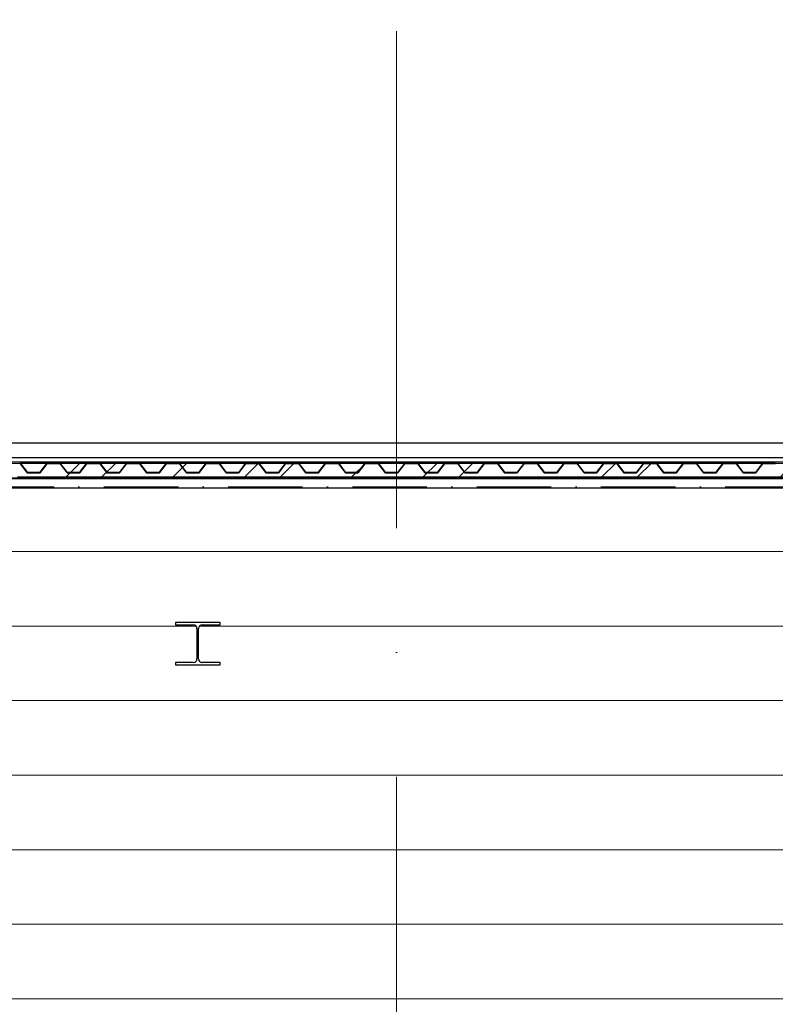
# Model space of a CAD drawing. Header units: millimetres. Extents: x 17762 to 172224, y -23587 to 40136.
# Tile 27 of 49: x 61891 to 64931, y 3962 to 7923. Entities that reach past the tile are written whole.
import ezdxf

# ---------------------------------------------------------------- set-up
doc = ezdxf.new("R2010")
doc.units = ezdxf.units.MM
for name, pattern in [('Čerchovaná 10mm', [1800, 1000, -400, 0, -400]), ('Čerchovaná 20mm', [3000, 2000, -500, 0, -500]), ('Čerchovaná 3mm', [500, 300, -100, 0, -100])]:
    doc.linetypes.add(name, pattern=pattern)
for name, color, linetype, lineweight in [('CA_NEVHRA1', 3, 'Čerchovaná 3mm', 13), ('CA_OSY', 5, 'Continuous', 9), ('CA_PODLAHA', 1, 'Continuous', 25), ('CA_PODLAHA25', 7, 'Continuous', 13), ('CA_POHHRA18', 9, 'Continuous', 9), ('CA_POHHRA25', 7, 'Continuous', 13), ('CA_REZY', 1, 'Continuous', 25), ('CA_SRAFY', 9, 'Continuous', 25), ('CA_ZARIZPRED', 8, 'Continuous', 13)]:
    doc.layers.add(name, color=color, linetype=linetype, lineweight=lineweight)

# ---------------------------------------------------------------- blocks, each defined once
blk = doc.blocks.new('ocelová kce final - 11542_003_OK-HALA_TaO-2_ET_AciS_2025-05-29_upr_dwg-2597525-ŘEZ 2 _ vestavek V2')
at = {"layer": 'CA_REZY'}
for p, q in [((57650, 6220), (41810, 6220)), ((41810, 6139), (57650, 6139)), ((52366.1, 6139), (52253.9, 6139)), ((52256.2, 6136.7), (52282.9, 6101.6)), ((52257.1, 6137.4), (52283.8, 6102.3)), ((52283.8, 6102.3), (52257.1, 6137.4)), ((52286.2, 6101.1), (52333.8, 6101.1)), ((52333.8, 6101.1), (52286.2, 6101.1)), ((52336.2, 6102.3), (52362.9, 6137.4)), ((52362.9, 6137.4), (52336.2, 6102.3)), ((52337.1, 6101.6), (52363.8, 6136.7)), ((52410, 6139), (52366.2, 6139)), ((52366.2, 6137.9), (52410, 6137.9)), ((52413.8, 6139), (52370, 6139)), ((52370, 6139), (52370, 6137.9)), ((52370, 6137.9), (52413.8, 6137.9)), ((52410, 6137.9), (52410, 6139)), ((52526.1, 6139), (52413.9, 6139)), ((52416.2, 6136.7), (52442.9, 6101.6)), ((52417.1, 6137.4), (52443.8, 6102.3)), ((52443.8, 6102.3), (52417.1, 6137.4)), ((52446.2, 6101.1), (52493.8, 6101.1)), ((52493.8, 6101.1), (52446.2, 6101.1)), ((52496.2, 6102.3), (52522.9, 6137.4)), ((52522.9, 6137.4), (52496.2, 6102.3)), ((52497.1, 6101.6), (52523.8, 6136.7)), ((52573.8, 6139), (52526.2, 6139)), ((52526.2, 6137.9), (52573.8, 6137.9)), ((52686.1, 6139), (52573.9, 6139)), ((52576.2, 6136.7), (52602.9, 6101.6)), ((52577.1, 6137.4), (52603.8, 6102.3)), ((52603.8, 6102.3), (52577.1, 6137.4)), ((52606.2, 6101.1), (52653.8, 6101.1)), ((52653.8, 6101.1), (52606.2, 6101.1)), ((52656.2, 6102.3), (52682.9, 6137.4)), ((52682.9, 6137.4), (52656.2, 6102.3)), ((52657.1, 6101.6), (52683.8, 6136.7)), ((52733.8, 6139), (52686.2, 6139)), ((52686.2, 6137.9), (52733.8, 6137.9)), ((52846.1, 6139), (52733.9, 6139)), ((52736.2, 6136.7), (52762.9, 6101.6)), ((52737.1, 6137.4), (52763.8, 6102.3)), ((52763.8, 6102.3), (52737.1, 6137.4)), ((52766.2, 6101.1), (52813.8, 6101.1)), ((52813.8, 6101.1), (52766.2, 6101.1)), ((52816.2, 6102.3), (52842.9, 6137.4)), ((52842.9, 6137.4), (52816.2, 6102.3)), ((52817.1, 6101.6), (52843.8, 6136.7)), ((52893.8, 6139), (52846.2, 6139)), ((52846.2, 6137.9), (52893.8, 6137.9)), ((53006.1, 6139), (52893.9, 6139)), ((52896.2, 6136.7), (52922.9, 6101.6)), ((52897.1, 6137.4), (52923.8, 6102.3)), ((52923.8, 6102.3), (52897.1, 6137.4)), ((52926.2, 6101.1), (52973.8, 6101.1)), ((52973.8, 6101.1), (52926.2, 6101.1)), ((52976.2, 6102.3), (53002.9, 6137.4)), ((53002.9, 6137.4), (52976.2, 6102.3)), ((52977.1, 6101.6), (53003.8, 6136.7)), ((53053.8, 6139), (53006.2, 6139)), ((53006.2, 6137.9), (53053.8, 6137.9)), ((53166.1, 6139), (53053.9, 6139)), ((53056.2, 6136.7), (53082.9, 6101.6)), ((53057.1, 6137.4), (53083.8, 6102.3)), ((53083.8, 6102.3), (53057.1, 6137.4)), ((53086.2, 6101.1), (53133.8, 6101.1)), ((53133.8, 6101.1), (53086.2, 6101.1)), ((53136.2, 6102.3), (53162.9, 6137.4)), ((53162.9, 6137.4), (53136.2, 6102.3)), ((53137.1, 6101.6), (53163.8, 6136.7)), ((53213.8, 6139), (53166.2, 6139)), ((53166.2, 6137.9), (53213.8, 6137.9)), ((53326.1, 6139), (53213.9, 6139)), ((53216.2, 6136.7), (53242.9, 6101.6)), ((53217.1, 6137.4), (53243.8, 6102.3)), ((53243.8, 6102.3), (53217.1, 6137.4)), ((53246.2, 6101.1), (53293.8, 6101.1)), ((53293.8, 6101.1), (53246.2, 6101.1)), ((53296.2, 6102.3), (53322.9, 6137.4)), ((53322.9, 6137.4), (53296.2, 6102.3)), ((53297.1, 6101.6), (53323.8, 6136.7)), ((53370, 6139), (53326.2, 6139)), ((53326.2, 6137.9), (53370, 6137.9)), ((53373.8, 6139), (53330, 6139)), ((53330, 6139), (53330, 6137.9)), ((53330, 6137.9), (53373.8, 6137.9)), ((53370, 6137.9), (53370, 6139)), ((53486.1, 6139), (53373.9, 6139)), ((53376.2, 6136.7), (53402.9, 6101.6)), ((53377.1, 6137.4), (53403.8, 6102.3)), ((53403.8, 6102.3), (53377.1, 6137.4)), ((53406.2, 6101.1), (53453.8, 6101.1)), ((53453.8, 6101.1), (53406.2, 6101.1)), ((53456.2, 6102.3), (53482.9, 6137.4)), ((53482.9, 6137.4), (53456.2, 6102.3)), ((53457.1, 6101.6), (53483.8, 6136.7)), ((53533.8, 6139), (53486.2, 6139)), ((53486.2, 6137.9), (53533.8, 6137.9)), ((53646.1, 6139), (53533.9, 6139)), ((53536.2, 6136.7), (53562.9, 6101.6)), ((53537.1, 6137.4), (53563.8, 6102.3)), ((53563.8, 6102.3), (53537.1, 6137.4)), ((53566.2, 6101.1), (53613.8, 6101.1)), ((53613.8, 6101.1), (53566.2, 6101.1)), ((53616.2, 6102.3), (53642.9, 6137.4)), ((53642.9, 6137.4), (53616.2, 6102.3)), ((53617.1, 6101.6), (53643.8, 6136.7)), ((53693.8, 6139), (53646.2, 6139)), ((53646.2, 6137.9), (53693.8, 6137.9)), ((53806.1, 6139), (53693.9, 6139)), ((53696.2, 6136.7), (53722.9, 6101.6)), ((53697.1, 6137.4), (53723.8, 6102.3)), ((53723.8, 6102.3), (53697.1, 6137.4)), ((53726.2, 6101.1), (53773.8, 6101.1)), ((53773.8, 6101.1), (53726.2, 6101.1)), ((53776.2, 6102.3), (53802.9, 6137.4)), ((53802.9, 6137.4), (53776.2, 6102.3)), ((53777.1, 6101.6), (53803.8, 6136.7)), ((53853.8, 6139), (53806.2, 6139)), ((53806.2, 6137.9), (53853.8, 6137.9)), ((53966.1, 6139), (53853.9, 6139)), ((53856.2, 6136.7), (53882.9, 6101.6)), ((53857.1, 6137.4), (53883.8, 6102.3)), ((53883.8, 6102.3), (53857.1, 6137.4)), ((53886.2, 6101.1), (53933.8, 6101.1)), ((53933.8, 6101.1), (53886.2, 6101.1)), ((53936.2, 6102.3), (53962.9, 6137.4)), ((53962.9, 6137.4), (53936.2, 6102.3)), ((53937.1, 6101.6), (53963.8, 6136.7)), ((54013.8, 6139), (53966.2, 6139)), ((53966.2, 6137.9), (54013.8, 6137.9)), ((54126.1, 6139), (54013.9, 6139)), ((54016.2, 6136.7), (54042.9, 6101.6)), ((54017.1, 6137.4), (54043.8, 6102.3)), ((54043.8, 6102.3), (54017.1, 6137.4)), ((54046.2, 6101.1), (54093.8, 6101.1)), ((54093.8, 6101.1), (54046.2, 6101.1)), ((54096.2, 6102.3), (54122.9, 6137.4)), ((54122.9, 6137.4), (54096.2, 6102.3)), ((54097.1, 6101.6), (54123.8, 6136.7)), ((54173.8, 6139), (54126.2, 6139)), ((54126.2, 6137.9), (54173.8, 6137.9)), ((54286.1, 6139), (54173.9, 6139)), ((54176.2, 6136.7), (54202.9, 6101.6)), ((54177.1, 6137.4), (54203.8, 6102.3)), ((54203.8, 6102.3), (54177.1, 6137.4)), ((54206.2, 6101.1), (54253.8, 6101.1)), ((54253.8, 6101.1), (54206.2, 6101.1)), ((54256.2, 6102.3), (54282.9, 6137.4)), ((54282.9, 6137.4), (54256.2, 6102.3)), ((54257.1, 6101.6), (54283.8, 6136.7)), ((54330, 6139), (54286.2, 6139)), ((54286.2, 6137.9), (54330, 6137.9)), ((54333.8, 6139), (54290, 6139)), ((54290, 6139), (54290, 6137.9)), ((54290, 6137.9), (54333.8, 6137.9)), ((54330, 6137.9), (54330, 6139)), ((54446.1, 6139), (54333.9, 6139)), ((54336.2, 6136.7), (54362.9, 6101.6)), ((54337.1, 6137.4), (54363.8, 6102.3)), ((54363.8, 6102.3), (54337.1, 6137.4)), ((54366.2, 6101.1), (54413.8, 6101.1)), ((54413.8, 6101.1), (54366.2, 6101.1)), ((54416.2, 6102.3), (54442.9, 6137.4)), ((54442.9, 6137.4), (54416.2, 6102.3)), ((54417.1, 6101.6), (54443.8, 6136.7)), ((54493.8, 6139), (54446.2, 6139)), ((54446.2, 6137.9), (54493.8, 6137.9)), ((54606.1, 6139), (54493.9, 6139)), ((54496.2, 6136.7), (54522.9, 6101.6)), ((54497.1, 6137.4), (54523.8, 6102.3)), ((54523.8, 6102.3), (54497.1, 6137.4)), ((54526.2, 6101.1), (54573.8, 6101.1)), ((54573.8, 6101.1), (54526.2, 6101.1)), ((54576.2, 6102.3), (54602.9, 6137.4)), ((54602.9, 6137.4), (54576.2, 6102.3)), ((54577.1, 6101.6), (54603.8, 6136.7)), ((54653.8, 6139), (54606.2, 6139)), ((54606.2, 6137.9), (54653.8, 6137.9)), ((54766.1, 6139), (54653.9, 6139)), ((54656.2, 6136.7), (54682.9, 6101.6)), ((54657.1, 6137.4), (54683.8, 6102.3)), ((54683.8, 6102.3), (54657.1, 6137.4)), ((54686.2, 6101.1), (54733.8, 6101.1)), ((54733.8, 6101.1), (54686.2, 6101.1)), ((54736.2, 6102.3), (54762.9, 6137.4)), ((54762.9, 6137.4), (54736.2, 6102.3)), ((54737.1, 6101.6), (54763.8, 6136.7)), ((54813.8, 6139), (54766.2, 6139)), ((54766.2, 6137.9), (54813.8, 6137.9)), ((54926.1, 6139), (54813.9, 6139)), ((54816.2, 6136.7), (54842.9, 6101.6)), ((54817.1, 6137.4), (54843.8, 6102.3)), ((54843.8, 6102.3), (54817.1, 6137.4)), ((54846.2, 6101.1), (54893.8, 6101.1)), ((54893.8, 6101.1), (54846.2, 6101.1)), ((54896.2, 6102.3), (54922.9, 6137.4)), ((54922.9, 6137.4), (54896.2, 6102.3)), ((54897.1, 6101.6), (54923.8, 6136.7)), ((54973.8, 6139), (54926.2, 6139)), ((54926.2, 6137.9), (54973.8, 6137.9)), ((55086.1, 6139), (54973.9, 6139)), ((54976.2, 6136.7), (55002.9, 6101.6)), ((54977.1, 6137.4), (55003.8, 6102.3)), ((55003.8, 6102.3), (54977.1, 6137.4)), ((55006.2, 6101.1), (55053.8, 6101.1)), ((55053.8, 6101.1), (55006.2, 6101.1)), ((55056.2, 6102.3), (55082.9, 6137.4)), ((55082.9, 6137.4), (55056.2, 6102.3)), ((55057.1, 6101.6), (55083.8, 6136.7)), ((55133.8, 6139), (55086.2, 6139)), ((55086.2, 6137.9), (55133.8, 6137.9)), ((55246.1, 6139), (55133.9, 6139)), ((55136.2, 6136.7), (55162.9, 6101.6)), ((55137.1, 6137.4), (55163.8, 6102.3)), ((55163.8, 6102.3), (55137.1, 6137.4)), ((55166.2, 6101.1), (55213.8, 6101.1)), ((55213.8, 6101.1), (55166.2, 6101.1)), ((55216.2, 6102.3), (55242.9, 6137.4)), ((55242.9, 6137.4), (55216.2, 6102.3)), ((55217.1, 6101.6), (55243.8, 6136.7)), ((55290, 6139), (55246.2, 6139)), ((55246.2, 6137.9), (55290, 6137.9)), ((55293.8, 6139), (55250, 6139)), ((55250, 6139), (55250, 6137.9)), ((55250, 6137.9), (55293.8, 6137.9)), ((55290, 6137.9), (55290, 6139)), ((52286.2, 6100), (52333.8, 6100)), ((52446.2, 6100), (52493.8, 6100)), ((52606.2, 6100), (52653.8, 6100)), ((52766.2, 6100), (52813.8, 6100)), ((52926.2, 6100), (52973.8, 6100)), ((53086.2, 6100), (53133.8, 6100)), ((53246.2, 6100), (53293.8, 6100)), ((53406.2, 6100), (53453.8, 6100)), ((53566.2, 6100), (53613.8, 6100)), ((53726.2, 6100), (53773.8, 6100)), ((53886.2, 6100), (53933.8, 6100)), ((54046.2, 6100), (54093.8, 6100)), ((54206.2, 6100), (54253.8, 6100)), ((54366.2, 6100), (54413.8, 6100)), ((54526.2, 6100), (54573.8, 6100)), ((54686.2, 6100), (54733.8, 6100)), ((54846.2, 6100), (54893.8, 6100)), ((55006.2, 6100), (55053.8, 6100)), ((55166.2, 6100), (55213.8, 6100)), ((53060, 5498), (52880, 5498)), ((52880, 5498), (52880, 5488.5)), ((52880, 5488.5), (52952, 5488.5)), ((52967, 5473.5), (52967, 5351.5)), ((52973, 5351.5), (52973, 5473.5)), ((52988, 5488.5), (53060, 5488.5)), ((53060, 5488.5), (53060, 5498)), ((52952, 5336.5), (52880, 5336.5)), ((52880, 5336.5), (52880, 5327)), ((52880, 5327), (53060, 5327)), ((53060, 5336.5), (52988, 5336.5)), ((53060, 5327), (53060, 5336.5))]:
    blk.add_line(p, q, dxfattribs=at)
for centre, radius, start, end in [((52253.8, 6135), 4.04, 36.3452, 90), ((52253.8, 6135), 2.96, 36.1815, 90), ((52253.8, 6135), 4.04, 36.3453, 88.7247), ((52286.2, 6104), 4.04, 216.3452, 270), ((52286.3, 6104.2), 3.09, 217.3274, 268.8539), ((52286.2, 6104), 2.96, 216.1815, 270), ((52333.8, 6104), 2.96, 270, 323.8187), ((52333.8, 6104), 2.96, 270, 323.8185), ((52333.8, 6104), 4.04, 270, 323.6548), ((52366.3, 6134.8), 4.18, 91.5924, 142.6726), ((52366.2, 6135), 4.04, 90, 143.6548), ((52366.2, 6135), 2.96, 90, 143.8185), ((52413.8, 6135), 4.04, 36.3452, 90), ((52413.8, 6135), 2.96, 36.1815, 90), ((52413.8, 6135), 4.04, 36.3453, 88.7247), ((52446.2, 6104), 4.04, 216.3452, 270), ((52446.3, 6104.2), 3.09, 217.3274, 268.8539), ((52446.2, 6104), 2.96, 216.1815, 270), ((52493.8, 6104), 2.96, 270, 323.8187), ((52493.8, 6104), 2.96, 270, 323.8185), ((52493.8, 6104), 4.04, 270, 323.6548), ((52526.3, 6134.8), 4.18, 91.5924, 142.6726), ((52526.2, 6135), 4.04, 90, 143.6548), ((52526.2, 6135), 2.96, 90, 143.8185), ((52573.8, 6135), 4.04, 36.3452, 90), ((52573.8, 6135), 2.96, 36.1815, 90), ((52573.8, 6135), 4.04, 36.3453, 88.7247), ((52606.2, 6104), 4.04, 216.3452, 270), ((52606.3, 6104.2), 3.09, 217.3274, 268.8539), ((52606.2, 6104), 2.96, 216.1815, 270), ((52653.8, 6104), 2.96, 270, 323.8187), ((52653.8, 6104), 2.96, 270, 323.8185), ((52653.8, 6104), 4.04, 270, 323.6548), ((52686.3, 6134.8), 4.18, 91.5924, 142.6726), ((52686.2, 6135), 4.04, 90, 143.6548), ((52686.2, 6135), 2.96, 90, 143.8185), ((52733.8, 6135), 4.04, 36.3452, 90), ((52733.8, 6135), 2.96, 36.1815, 90), ((52733.8, 6135), 4.04, 36.3453, 88.7247), ((52766.2, 6104), 4.04, 216.3452, 270), ((52766.3, 6104.2), 3.09, 217.3274, 268.8539), ((52766.2, 6104), 2.96, 216.1815, 270), ((52813.8, 6104), 2.96, 270, 323.8187), ((52813.8, 6104), 2.96, 270, 323.8185), ((52813.8, 6104), 4.04, 270, 323.6548), ((52846.3, 6134.8), 4.18, 91.5924, 142.6726), ((52846.2, 6135), 4.04, 90, 143.6548), ((52846.2, 6135), 2.96, 90, 143.8185), ((52893.8, 6135), 4.04, 36.3452, 90), ((52893.8, 6135), 2.96, 36.1815, 90), ((52893.8, 6135), 4.04, 36.3453, 88.7247), ((52926.2, 6104), 4.04, 216.3452, 270), ((52926.3, 6104.2), 3.09, 217.3274, 268.8539), ((52926.2, 6104), 2.96, 216.1815, 270), ((52973.8, 6104), 2.96, 270, 323.8187), ((52973.8, 6104), 2.96, 270, 323.8185), ((52973.8, 6104), 4.04, 270, 323.6548), ((53006.3, 6134.8), 4.18, 91.5924, 142.6726), ((53006.2, 6135), 4.04, 90, 143.6548), ((53006.2, 6135), 2.96, 90, 143.8185), ((53053.8, 6135), 4.04, 36.3452, 90), ((53053.8, 6135), 2.96, 36.1815, 90), ((53053.8, 6135), 4.04, 36.3453, 88.7247), ((53086.2, 6104), 4.04, 216.3452, 270), ((53086.3, 6104.2), 3.09, 217.3274, 268.8539), ((53086.2, 6104), 2.96, 216.1815, 270), ((53133.8, 6104), 2.96, 270, 323.8187), ((53133.8, 6104), 2.96, 270, 323.8185), ((53133.8, 6104), 4.04, 270, 323.6548), ((53166.3, 6134.8), 4.18, 91.5924, 142.6726), ((53166.2, 6135), 4.04, 90, 143.6548), ((53166.2, 6135), 2.96, 90, 143.8185), ((53213.8, 6135), 4.04, 36.3452, 90), ((53213.8, 6135), 2.96, 36.1815, 90), ((53213.8, 6135), 4.04, 36.3453, 88.7247), ((53246.2, 6104), 4.04, 216.3452, 270), ((53246.3, 6104.2), 3.09, 217.3274, 268.8539), ((53246.2, 6104), 2.96, 216.1815, 270), ((53293.8, 6104), 2.96, 270, 323.8187), ((53293.8, 6104), 2.96, 270, 323.8185), ((53293.8, 6104), 4.04, 270, 323.6548), ((53326.3, 6134.8), 4.18, 91.5924, 142.6726), ((53326.2, 6135), 4.04, 90, 143.6548), ((53326.2, 6135), 2.96, 90, 143.8185), ((53373.8, 6135), 4.04, 36.3452, 90), ((53373.8, 6135), 2.96, 36.1815, 90), ((53373.8, 6135), 4.04, 36.3453, 88.7247), ((53406.2, 6104), 4.04, 216.3452, 270), ((53406.3, 6104.2), 3.09, 217.3274, 268.8539), ((53406.2, 6104), 2.96, 216.1815, 270), ((53453.8, 6104), 2.96, 270, 323.8187), ((53453.8, 6104), 2.96, 270, 323.8185), ((53453.8, 6104), 4.04, 270, 323.6548), ((53486.3, 6134.8), 4.18, 91.5924, 142.6726), ((53486.2, 6135), 4.04, 90, 143.6548), ((53486.2, 6135), 2.96, 90, 143.8185), ((53533.8, 6135), 4.04, 36.3452, 90), ((53533.8, 6135), 2.96, 36.1815, 90), ((53533.8, 6135), 4.04, 36.3453, 88.7247), ((53566.2, 6104), 4.04, 216.3452, 270), ((53566.3, 6104.2), 3.09, 217.3274, 268.8539), ((53566.2, 6104), 2.96, 216.1815, 270), ((53613.8, 6104), 2.96, 270, 323.8187), ((53613.8, 6104), 2.96, 270, 323.8185), ((53613.8, 6104), 4.04, 270, 323.6548), ((53646.3, 6134.8), 4.18, 91.5924, 142.6726), ((53646.2, 6135), 4.04, 90, 143.6548), ((53646.2, 6135), 2.96, 90, 143.8185), ((53693.8, 6135), 4.04, 36.3452, 90), ((53693.8, 6135), 2.96, 36.1815, 90), ((53693.8, 6135), 4.04, 36.3453, 88.7247), ((53726.2, 6104), 4.04, 216.3452, 270), ((53726.3, 6104.2), 3.09, 217.3274, 268.8539), ((53726.2, 6104), 2.96, 216.1815, 270), ((53773.8, 6104), 2.96, 270, 323.8187), ((53773.8, 6104), 2.96, 270, 323.8185), ((53773.8, 6104), 4.04, 270, 323.6548), ((53806.3, 6134.8), 4.18, 91.5924, 142.6726), ((53806.2, 6135), 4.04, 90, 143.6548), ((53806.2, 6135), 2.96, 90, 143.8185), ((53853.8, 6135), 4.04, 36.3452, 90), ((53853.8, 6135), 2.96, 36.1815, 90), ((53853.8, 6135), 4.04, 36.3453, 88.7247), ((53886.2, 6104), 4.04, 216.3452, 270), ((53886.3, 6104.2), 3.09, 217.3274, 268.8539), ((53886.2, 6104), 2.96, 216.1815, 270), ((53933.8, 6104), 2.96, 270, 323.8187), ((53933.8, 6104), 2.96, 270, 323.8185), ((53933.8, 6104), 4.04, 270, 323.6548), ((53966.3, 6134.8), 4.18, 91.5924, 142.6726), ((53966.2, 6135), 4.04, 90, 143.6548), ((53966.2, 6135), 2.96, 90, 143.8185), ((54013.8, 6135), 4.04, 36.3452, 90), ((54013.8, 6135), 2.96, 36.1815, 90), ((54013.8, 6135), 4.04, 36.3453, 88.7247), ((54046.2, 6104), 4.04, 216.3452, 270), ((54046.3, 6104.2), 3.09, 217.3274, 268.8539), ((54046.2, 6104), 2.96, 216.1815, 270), ((54093.8, 6104), 2.96, 270, 323.8187), ((54093.8, 6104), 2.96, 270, 323.8185), ((54093.8, 6104), 4.04, 270, 323.6548), ((54126.3, 6134.8), 4.18, 91.5924, 142.6726), ((54126.2, 6135), 4.04, 90, 143.6548), ((54126.2, 6135), 2.96, 90, 143.8185), ((54173.8, 6135), 4.04, 36.3452, 90), ((54173.8, 6135), 2.96, 36.1815, 90), ((54173.8, 6135), 4.04, 36.3453, 88.7247), ((54206.2, 6104), 4.04, 216.3452, 270), ((54206.3, 6104.2), 3.09, 217.3274, 268.8539), ((54206.2, 6104), 2.96, 216.1815, 270), ((54253.8, 6104), 2.96, 270, 323.8187), ((54253.8, 6104), 2.96, 270, 323.8185), ((54253.8, 6104), 4.04, 270, 323.6548), ((54286.3, 6134.8), 4.18, 91.5924, 142.6726), ((54286.2, 6135), 4.04, 90, 143.6548), ((54286.2, 6135), 2.96, 90, 143.8185), ((54333.8, 6135), 4.04, 36.3452, 90), ((54333.8, 6135), 2.96, 36.1815, 90), ((54333.8, 6135), 4.04, 36.3453, 88.7247), ((54366.2, 6104), 4.04, 216.3452, 270), ((54366.3, 6104.2), 3.09, 217.3274, 268.8539), ((54366.2, 6104), 2.96, 216.1815, 270), ((54413.8, 6104), 2.96, 270, 323.8187), ((54413.8, 6104), 2.96, 270, 323.8185), ((54413.8, 6104), 4.04, 270, 323.6548), ((54446.3, 6134.8), 4.18, 91.5924, 142.6726), ((54446.2, 6135), 4.04, 90, 143.6548), ((54446.2, 6135), 2.96, 90, 143.8185), ((54493.8, 6135), 4.04, 36.3452, 90), ((54493.8, 6135), 2.96, 36.1815, 90), ((54493.8, 6135), 4.04, 36.3453, 88.7247), ((54526.2, 6104), 4.04, 216.3452, 270), ((54526.3, 6104.2), 3.09, 217.3274, 268.8539), ((54526.2, 6104), 2.96, 216.1815, 270), ((54573.8, 6104), 2.96, 270, 323.8187), ((54573.8, 6104), 2.96, 270, 323.8185), ((54573.8, 6104), 4.04, 270, 323.6548), ((54606.3, 6134.8), 4.18, 91.5924, 142.6726), ((54606.2, 6135), 4.04, 90, 143.6548), ((54606.2, 6135), 2.96, 90, 143.8185), ((54653.8, 6135), 4.04, 36.3452, 90), ((54653.8, 6135), 2.96, 36.1815, 90), ((54653.8, 6135), 4.04, 36.3453, 88.7247), ((54686.2, 6104), 4.04, 216.3452, 270), ((54686.3, 6104.2), 3.09, 217.3274, 268.8539), ((54686.2, 6104), 2.96, 216.1815, 270), ((54733.8, 6104), 2.96, 270, 323.8187), ((54733.8, 6104), 2.96, 270, 323.8185), ((54733.8, 6104), 4.04, 270, 323.6548), ((54766.3, 6134.8), 4.18, 91.5924, 142.6726), ((54766.2, 6135), 4.04, 90, 143.6548), ((54766.2, 6135), 2.96, 90, 143.8185), ((54813.8, 6135), 4.04, 36.3452, 90), ((54813.8, 6135), 2.96, 36.1815, 90), ((54813.8, 6135), 4.04, 36.3453, 88.7247), ((54846.2, 6104), 4.04, 216.3452, 270), ((54846.3, 6104.2), 3.09, 217.3274, 268.8539), ((54846.2, 6104), 2.96, 216.1815, 270), ((54893.8, 6104), 2.96, 270, 323.8187), ((54893.8, 6104), 2.96, 270, 323.8185), ((54893.8, 6104), 4.04, 270, 323.6548), ((54926.3, 6134.8), 4.18, 91.5924, 142.6726), ((54926.2, 6135), 4.04, 90, 143.6548), ((54926.2, 6135), 2.96, 90, 143.8185), ((54973.8, 6135), 4.04, 36.3452, 90), ((54973.8, 6135), 2.96, 36.1815, 90), ((54973.8, 6135), 4.04, 36.3453, 88.7247), ((55006.2, 6104), 4.04, 216.3452, 270), ((55006.3, 6104.2), 3.09, 217.3274, 268.8539), ((55006.2, 6104), 2.96, 216.1815, 270), ((55053.8, 6104), 2.96, 270, 323.8187), ((55053.8, 6104), 2.96, 270, 323.8185), ((55053.8, 6104), 4.04, 270, 323.6548), ((55086.3, 6134.8), 4.18, 91.5924, 142.6726), ((55086.2, 6135), 4.04, 90, 143.6548), ((55086.2, 6135), 2.96, 90, 143.8185), ((55133.8, 6135), 4.04, 36.3452, 90), ((55133.8, 6135), 2.96, 36.1815, 90), ((55133.8, 6135), 4.04, 36.3453, 88.7247), ((55166.2, 6104), 4.04, 216.3452, 270), ((55166.3, 6104.2), 3.09, 217.3274, 268.8539), ((55166.2, 6104), 2.96, 216.1815, 270), ((55213.8, 6104), 2.96, 270, 323.8187), ((55213.8, 6104), 2.96, 270, 323.8185), ((55213.8, 6104), 4.04, 270, 323.6548), ((55246.3, 6134.8), 4.18, 91.5924, 142.6726), ((55246.2, 6135), 4.04, 90, 143.6548), ((55246.2, 6135), 2.96, 90, 143.8185), ((55293.8, 6135), 2.96, 36.1815, 90), ((52952, 5473.5), 15, 0, 90), ((52988, 5473.5), 15, 90, 180), ((52952, 5351.5), 15, 270, 0), ((52988, 5351.5), 15, 180, 270)]:
    blk.add_arc(centre, radius, start, end, dxfattribs=at)
blk = doc.blocks.new('ocelová kce final - ocelová kce final-2597615-ŘEZ 2 _ vestavek V2')
blk.add_blockref('ocelová kce final - 11542_003_OK-HALA_TaO-2_ET_AciS_2025-05-29_upr_dwg-2597525-ŘEZ 2 _ vestavek V2', (0, 0))

msp = doc.modelspace()

# ---------------------------------------------------------------- hatches: boundary and pattern name
at = {"layer": 'CA_POHHRA25', "lineweight": 9}
h = msp.add_hatch(dxfattribs=at)
h.set_pattern_fill('FP_12', color=256, style=0, pattern_type=2)
h.set_pattern_definition([(0, (59622.06, 5783.53), (0, 300), [])])
h.paths.add_polyline_path([(51827.1, 0), (56497.1, 0), (56497.1, 4000), (60497.1, 4000), (60497.1, 0), (67227.1, 0), (67227.1, 2050), (67327.1, 2050), (67327.1, 6160), (67297.1, 6160), (67297.1, 6072), (67181.3, 6072), (67167.8, 6068.4), (67157.9, 6058.5), (67154.3, 6045), (67154.3, 5655), (67157.9, 5641.5), (67167.8, 5631.6), (67181.3, 5628), (67297.1, 5628), (67297.1, 5600), (66997.1, 5600), (66997.1, 5628), (67112.8, 5628), (67126.3, 5631.6), (67136.2, 5641.5), (67139.8, 5655), (67139.8, 6045), (67136.2, 6058.5), (67126.3, 6068.4), (67112.8, 6072), (66997.1, 6072), (66997.1, 6100), (67043.3, 6101.1), (67040, 6101.6), (67010.9, 6138.5), (67010.9, 6137.9), (66960, 6137.4), (66960.9, 6136.7), (66933.3, 6102.3), (66930.9, 6100), (66883.3, 6101.1), (66880, 6101.6), (66850.9, 6138.5), (66850.9, 6137.9), (66800, 6137.4), (66800.9, 6136.7), (66773.3, 6102.3), (66770.9, 6100), (66723.3, 6101.1), (66720, 6101.6), (66690.9, 6138.5), (66690.9, 6137.9), (66640, 6137.4), (66640.9, 6136.7), (66613.3, 6102.3), (66610.9, 6100), (66563.3, 6101.1), (66560, 6101.6), (66530.9, 6138.5), (66530.9, 6137.9), (66480, 6137.4), (66480.9, 6136.7), (66453.3, 6102.3), (66450.9, 6100), (66403.3, 6101.1), (66400, 6101.6), (66370.9, 6138.5), (66370.9, 6137.9), (66320, 6137.4), (66320.9, 6136.7), (66293.3, 6102.3), (66290.9, 6100), (66243.3, 6101.1), (66240, 6101.6), (66210.9, 6138.5), (66210.9, 6137.9), (66160, 6137.4), (66160.9, 6136.7), (66133.3, 6102.3), (66130.9, 6100), (66083.3, 6101.1), (66080, 6101.6), (66050.9, 6138.5), (66050.9, 6137.9), (66000, 6137.4), (66000.9, 6136.7), (65973.3, 6102.3), (65970.9, 6100), (65923.3, 6101.1), (65920, 6101.6), (65890.9, 6138.5), (65890.9, 6137.9), (65840, 6137.4), (65840.9, 6136.7), (65813.3, 6102.3), (65810.9, 6100), (65763.3, 6101.1), (65760, 6101.6), (65730.9, 6138.5), (65730.9, 6137.9), (65680, 6137.4), (65680.9, 6136.7), (65653.3, 6102.3), (65650.9, 6100), (65603.3, 6101.1), (65600, 6101.6), (65570.9, 6138.5), (65570.9, 6137.9), (65520, 6137.4), (65520.9, 6136.7), (65493.3, 6102.3), (65490.9, 6100), (65443.3, 6101.1), (65440, 6101.6), (65410.9, 6138.5), (65410.9, 6137.9), (65360, 6137.4), (65360.9, 6136.7), (65333.3, 6102.3), (65330.9, 6100), (65283.3, 6101.1), (65280, 6101.6), (65250.9, 6138.5), (65250.9, 6137.9), (65200, 6137.4), (65200.9, 6136.7), (65173.3, 6102.3), (65170.9, 6100), (65123.3, 6101.1), (65120, 6101.6), (65090.9, 6138.5), (65090.9, 6137.9), (65040, 6137.4), (65040.9, 6136.7), (65013.3, 6102.3), (65010.9, 6100), (64963.3, 6101.1), (64960, 6101.6), (64930.9, 6138.5), (64930.9, 6137.9), (64880, 6137.4), (64880.9, 6136.7), (64853.3, 6102.3), (64850.9, 6100), (64803.3, 6101.1), (64800, 6101.6), (64770.9, 6138.5), (64770.9, 6137.9), (64720, 6137.4), (64720.9, 6136.7), (64693.3, 6102.3), (64690.9, 6100), (64643.3, 6101.1), (64640, 6101.6), (64610.9, 6138.5), (64610.9, 6137.9), (64560, 6137.4), (64560.9, 6136.7), (64533.3, 6102.3), (64530.9, 6100), (64483.3, 6101.1), (64480, 6101.6), (64450.9, 6138.5), (64450.9, 6137.9), (64400, 6137.4), (64400.9, 6136.7), (64373.3, 6102.3), (64370.9, 6100), (64323.3, 6101.1), (64320, 6101.6), (64290.9, 6138.5), (64290.9, 6137.9), (64240, 6137.4), (64240.9, 6136.7), (64213.3, 6102.3), (64210.9, 6100), (64163.3, 6101.1), (64160, 6101.6), (64130.9, 6138.5), (64130.9, 6137.9), (64080, 6137.4), (64080.9, 6136.7), (64053.3, 6102.3), (64050.9, 6100), (64003.3, 6101.1), (64000, 6101.6), (63970.9, 6138.5), (63970.9, 6137.9), (63920, 6137.4), (63920.9, 6136.7), (63893.3, 6102.3), (63890.9, 6100), (63843.3, 6101.1), (63840, 6101.6), (63810.9, 6138.5), (63810.9, 6137.9), (63760, 6137.4), (63760.9, 6136.7), (63733.3, 6102.3), (63730.9, 6100), (63683.3, 6101.1), (63680, 6101.6), (63650.9, 6138.5), (63650.9, 6137.9), (63600, 6137.4), (63600.9, 6136.7), (63573.3, 6102.3), (63570.9, 6100), (63523.3, 6101.1), (63520, 6101.6), (63490.9, 6138.5), (63490.8, 6137.9), (63440, 6137.4), (63440.9, 6136.7), (63413.3, 6102.3), (63410.9, 6100), (63363.3, 6101.1), (63360, 6101.6), (63330.9, 6138.5), (63330.9, 6137.9), (63280, 6137.4), (63280.9, 6136.7), (63253.3, 6102.3), (63250.9, 6100), (63203.3, 6101.1), (63200, 6101.6), (63170.9, 6138.5), (63170.9, 6137.9), (63120, 6137.4), (63120.9, 6136.7), (63093.3, 6102.3), (63090.9, 6100), (63043.3, 6101.1), (63040, 6101.6), (63010.9, 6138.5), (63010.9, 6137.9), (62960, 6137.4), (62960.9, 6136.7), (62933.3, 6102.3), (62930.9, 6100), (62883.3, 6101.1), (62880, 6101.6), (62850.9, 6138.5), (62850.9, 6137.9), (62800, 6137.4), (62800.9, 6136.7), (62773.3, 6102.3), (62770.9, 6100), (62723.3, 6101.1), (62720, 6101.6), (62690.9, 6138.5), (62690.9, 6137.9), (62640, 6137.4), (62640.9, 6136.7), (62613.3, 6102.3), (62610.9, 6100), (62563.3, 6101.1), (62560, 6101.6), (62530.9, 6138.5), (62530.9, 6137.9), (62480, 6137.4), (62480.9, 6136.7), (62453.3, 6102.3), (62450.9, 6100), (62403.3, 6101.1), (62400, 6101.6), (62370.9, 6138.5), (62370.9, 6137.9), (62320, 6137.4), (62320.9, 6136.7), (62293.3, 6102.3), (62290.9, 6100), (62243.3, 6101.1), (62240, 6101.6), (62210.9, 6138.5), (62210.9, 6137.9), (62160, 6137.4), (62160.9, 6136.7), (62133.3, 6102.3), (62130.9, 6100), (62083.3, 6101.1), (62080, 6101.6), (62050.9, 6138.5), (62050.9, 6137.9), (62000, 6137.4), (62000.9, 6136.7), (61973.3, 6102.3), (61970.9, 6100), (61923.3, 6101.1), (61920, 6101.6), (61890.9, 6138.5), (61890.9, 6137.9), (61840, 6137.4), (61840.9, 6136.7), (61813.3, 6102.3), (61810.9, 6100), (61882.1, 6100), (61882.1, 6072), (61766.3, 6072), (61752.8, 6068.4), (61742.9, 6058.5), (61739.3, 6045), (61739.3, 5655), (61742.9, 5641.5), (61752.8, 5631.6), (61766.3, 5628), (61882.1, 5628), (61882.1, 5600), (61582.1, 5600), (61582.1, 5628), (61697.8, 5628), (61711.3, 5631.6), (61721.2, 5641.5), (61724.8, 5655), (61724.8, 6045), (61721.2, 6058.5), (61711.3, 6068.4), (61697.8, 6072), (61582.1, 6072), (61582.1, 6100), (61603.3, 6101.1), (61600, 6101.6), (61570.9, 6138.5), (61570.9, 6137.9), (61520, 6137.4), (61520.9, 6136.7), (61493.3, 6102.3), (61490.9, 6100), (61443.3, 6101.1), (61440, 6101.6), (61410.9, 6138.5), (61410.9, 6137.9), (61360, 6137.4), (61360.9, 6136.7), (61333.3, 6102.3), (61330.9, 6100), (61283.3, 6101.1), (61280, 6101.6), (61250.9, 6138.5), (61250.9, 6137.9), (61200, 6137.4), (61200.9, 6136.7), (61173.3, 6102.3), (61170.9, 6100), (61123.3, 6101.1), (61120, 6101.6), (61090.9, 6138.5), (61090.9, 6137.9), (61040, 6137.4), (61040.9, 6136.7), (61013.3, 6102.3), (61010.9, 6100), (60963.3, 6101.1), (60960, 6101.6), (60930.9, 6138.5), (60930.9, 6137.9), (60880, 6137.4), (60880.9, 6136.7), (60853.3, 6102.3), (60850.9, 6100), (60803.3, 6101.1), (60800, 6101.6), (60770.9, 6138.5), (60770.9, 6137.9), (60720, 6137.4), (60720.9, 6136.7), (60693.3, 6102.3), (60690.9, 6100), (60643.3, 6101.1), (60640, 6101.6), (60610.9, 6138.5), (60610.9, 6137.9), (60560, 6137.4), (60560.9, 6136.7), (60533.3, 6102.3), (60530.9, 6100), (60483.3, 6101.1), (60480, 6101.6), (60450.9, 6138.5), (60450.9, 6137.9), (60400, 6137.4), (60400.9, 6136.7), (60373.3, 6102.3), (60370.9, 6100), (60323.3, 6101.1), (60320, 6101.6), (60290.9, 6138.5), (60290.9, 6137.9), (60240, 6137.4), (60240.9, 6136.7), (60213.3, 6102.3), (60210.9, 6100), (60163.3, 6101.1), (60160, 6101.6), (60130.9, 6138.5), (60130.9, 6137.9), (60080, 6137.4), (60080.9, 6136.7), (60053.3, 6102.3), (60050.9, 6100), (60003.3, 6101.1), (60000, 6101.6), (59970.9, 6138.5), (59970.9, 6137.9), (59920, 6137.4), (59920.9, 6136.7), (59893.3, 6102.3), (59890.9, 6100), (59843.3, 6101.1), (59840, 6101.6), (59810.9, 6138.5), (59810.9, 6137.9), (59760, 6137.4), (59760.9, 6136.7), (59733.3, 6102.3), (59730.9, 6100), (59683.3, 6101.1), (59680, 6101.6), (59650.9, 6138.5), (59650.9, 6137.9), (59600, 6137.4), (59600.9, 6136.7), (59573.3, 6102.3), (59570.9, 6100), (59523.3, 6101.1), (59520, 6101.6), (59490.9, 6138.5), (59490.9, 6137.9), (59440, 6137.4), (59440.9, 6136.7), (59413.3, 6102.3), (59410.9, 6100), (59363.3, 6101.1), (59360, 6101.6), (59330.9, 6138.5), (59330.9, 6137.9), (59280, 6137.4), (59280.9, 6136.7), (59253.3, 6102.3), (59250.9, 6100), (59203.3, 6101.1), (59200, 6101.6), (59170.9, 6138.5), (59170.9, 6137.9), (59120, 6137.4), (59120.9, 6136.7), (59093.3, 6102.3), (59090.9, 6100), (59043.3, 6101.1), (59040, 6101.6), (59010.9, 6138.5), (59010.9, 6137.9), (58960, 6137.4), (58960.9, 6136.7), (58933.3, 6102.3), (58928.8, 6100), (58883.3, 6101.1), (58880, 6101.6), (58850.9, 6138.5), (58850.9, 6137.9), (58800, 6137.4), (58800.9, 6136.7), (58773.3, 6102.3), (58770.9, 6100), (58723.3, 6101.1), (58720, 6101.6), (58690.9, 6138.5), (58690.9, 6137.9), (58640, 6137.4), (58640.9, 6136.7), (58613.3, 6102.3), (58610.9, 6100), (58563.3, 6101.1), (58560, 6101.6), (58530.9, 6138.5), (58530.9, 6137.9), (58480, 6137.4), (58480.9, 6136.7), (58453.3, 6102.3), (58450.9, 6100), (58403.3, 6101.1), (58400, 6101.6), (58370.9, 6138.5), (58370.9, 6137.9), (58320, 6137.4), (58320.9, 6136.7), (58293.3, 6102.3), (58290.9, 6100), (58243.3, 6101.1), (58240, 6101.6), (58210.9, 6138.5), (58210.9, 6137.9), (58160, 6137.4), (58160.9, 6136.7), (58133.3, 6102.3), (58130.9, 6100), (58083.3, 6101.1), (58080, 6101.6), (58050.9, 6138.5), (58050.9, 6137.9), (58000, 6137.4), (58000.9, 6136.7), (57973.3, 6102.3), (57970.9, 6100), (57923.3, 6101.1), (57920, 6101.6), (57890.9, 6138.5), (57890.9, 6137.9), (57840, 6137.4), (57840.9, 6136.7), (57813.3, 6102.3), (57810.9, 6100), (57763.3, 6101.1), (57760, 6101.6), (57730.9, 6138.5), (57730.9, 6137.9), (57680, 6137.4), (57680.9, 6136.7), (57653.3, 6102.3), (57650.9, 6100), (57603.3, 6101.1), (57600, 6101.6), (57570.9, 6138.5), (57570.9, 6137.9), (57520, 6137.4), (57520.9, 6136.7), (57493.3, 6102.3), (57490.9, 6100), (57443.3, 6101.1), (57440, 6101.6), (57410.9, 6138.5), (57410.9, 6137.9), (57360, 6137.4), (57360.9, 6136.7), (57333.3, 6102.3), (57330.9, 6100), (57283.3, 6101.1), (57280, 6101.6), (57250.9, 6138.5), (57250.9, 6137.9), (57200, 6137.4), (57200.9, 6136.7), (57173.3, 6102.3), (57170.9, 6100), (57123.3, 6101.1), (57120, 6101.6), (57090.9, 6138.5), (57090.9, 6137.9), (57040, 6137.4), (57040.9, 6136.7), (57013.3, 6102.3), (57010.9, 6100), (56963.3, 6101.1), (56960, 6101.6), (56930.9, 6138.5), (56930.9, 6137.9), (56880, 6137.4), (56880.9, 6136.7), (56853.3, 6102.3), (56850.9, 6100), (56803.3, 6101.1), (56800, 6101.6), (56770.9, 6138.5), (56770.9, 6137.9), (56720, 6137.4), (56720.9, 6136.7), (56693.3, 6102.3), (56690.9, 6100), (56643.3, 6101.1), (56640, 6101.6), (56610.9, 6138.5), (56610.9, 6137.9), (56560, 6137.4), (56560.9, 6136.7), (56533.3, 6102.3), (56530.9, 6100), (56483.3, 6101.1), (56480, 6101.6), (56450.9, 6138.5), (56450.9, 6137.9), (56400, 6137.4), (56400.9, 6136.7), (56373.3, 6102.3), (56370.9, 6100), (56467.1, 6100), (56467.1, 6072), (56351.3, 6072), (56337.8, 6068.4), (56327.9, 6058.5), (56324.3, 6045), (56324.3, 5655), (56327.9, 5641.5), (56337.8, 5631.6), (56351.3, 5628), (56467.1, 5628), (56467.1, 5600), (56167.1, 5600), (56167.1, 5628), (56282.8, 5628), (56296.3, 5631.6), (56306.2, 5641.5), (56309.8, 5655), (56309.8, 6045), (56306.2, 6058.5), (56296.3, 6068.4), (56282.8, 6072), (56167.1, 6072), (56167.1, 6100), (56163.3, 6101.1), (56160, 6101.6), (56130.9, 6138.5), (56130.9, 6137.9), (56080, 6137.4), (56080.9, 6136.7), (56053.3, 6102.3), (56050.9, 6100), (56003.3, 6101.1), (56000, 6101.6), (55970.9, 6138.5), (55970.9, 6137.9), (55920, 6137.4), (55920.9, 6136.7), (55893.3, 6102.3), (55890.9, 6100), (55843.3, 6101.1), (55840, 6101.6), (55810.9, 6138.5), (55810.9, 6137.9), (55760, 6137.4), (55760.9, 6136.7), (55733.3, 6102.3), (55730.9, 6100), (55683.3, 6101.1), (55680, 6101.6), (55650.9, 6138.5), (55650.9, 6137.9), (55600, 6137.4), (55600.9, 6136.7), (55573.3, 6102.3), (55570.9, 6100), (55523.3, 6101.1), (55520, 6101.6), (55490.9, 6138.5), (55490.9, 6137.9), (55440, 6137.4), (55440.9, 6136.7), (55413.3, 6102.3), (55410.9, 6100), (55363.3, 6101.1), (55360, 6101.6), (55330.9, 6138.5), (55330.9, 6137.9), (55280, 6137.4), (55280.9, 6136.7), (55253.3, 6102.3), (55250.9, 6100), (55203.3, 6101.1), (55200, 6101.6), (55170.9, 6138.5), (55170.9, 6137.9), (55120, 6137.4), (55120.9, 6136.7), (55093.3, 6102.3), (55090.9, 6100), (55043.3, 6101.1), (55040, 6101.6), (55010.9, 6138.5), (55010.9, 6137.9), (54960, 6137.4), (54960.9, 6136.7), (54933.3, 6102.3), (54930.9, 6100), (54883.3, 6101.1), (54880, 6101.6), (54850.9, 6138.5), (54850.9, 6137.9), (54800, 6137.4), (54800.9, 6136.7), (54773.3, 6102.3), (54770.9, 6100), (54723.3, 6101.1), (54717.7, 6104.7), (54690.9, 6138.5), (54690.9, 6137.9), (54640, 6137.4), (54640.9, 6136.7), (54613.3, 6102.3), (54610.9, 6100), (54563.3, 6101.1), (54560, 6101.6), (54530.9, 6138.5), (54530.9, 6137.9), (54480, 6137.4), (54480.9, 6136.7), (54453.3, 6102.3), (54450.9, 6100), (54403.3, 6101.1), (54400, 6101.6), (54370.9, 6138.5), (54370.9, 6137.9), (54320, 6137.4), (54320.9, 6136.7), (54293.3, 6102.3), (54290.9, 6100), (54243.3, 6101.1), (54240, 6101.6), (54210.9, 6138.5), (54210.9, 6137.9), (54160, 6137.4), (54160.9, 6136.7), (54133.3, 6102.3), (54130.9, 6100), (54083.3, 6101.1), (54080, 6101.6), (54050.9, 6138.5), (54050.9, 6137.9), (54000, 6137.4), (54000.9, 6136.7), (53973.3, 6102.3), (53970.9, 6100), (53923.3, 6101.1), (53920, 6101.6), (53890.9, 6138.5), (53890.9, 6137.9), (53840.3, 6137.1), (53840.3, 6136), (53813.3, 6102.3), (53810.9, 6100), (53763.3, 6101.1), (53760, 6101.6), (53730.9, 6138.5), (53730.9, 6137.9), (53680, 6137.4), (53680.9, 6136.7), (53653.3, 6102.3), (53650.9, 6100), (53603.3, 6101.1), (53600, 6101.6), (53570.9, 6138.5), (53570.9, 6137.9), (53520, 6137.4), (53520.9, 6136.7), (53493.3, 6102.3), (53489.4, 6100), (53443.3, 6101.1), (53440, 6101.6), (53410.9, 6138.5), (53410.9, 6137.9), (53360, 6137.4), (53360.9, 6136.7), (53333.3, 6102.3), (53330.9, 6100), (53283.3, 6101.1), (53280, 6101.6), (53250.9, 6138.5), (53250.9, 6137.9), (53200, 6137.4), (53200.9, 6136.7), (53173.3, 6102.3), (53170.9, 6100), (53123.3, 6101.1), (53120, 6101.6), (53090.9, 6138.5), (53090.9, 6137.9), (53040, 6137.4), (53040.9, 6136.7), (53013.3, 6102.3), (53010.9, 6100), (52963.3, 6101.1), (52960, 6101.6), (52930.9, 6138.5), (52930.9, 6137.9), (52880, 6137.4), (52880.9, 6136.7), (52853.3, 6102.3), (52850.9, 6100), (52803.3, 6101.1), (52800, 6101.6), (52770.9, 6138.5), (52770.9, 6137.9), (52720, 6137.4), (52720.9, 6136.7), (52693.3, 6102.3), (52690.9, 6100), (52643.3, 6101.1), (52640, 6101.6), (52610.9, 6138.5), (52610.9, 6137.9), (52560, 6137.4), (52560.9, 6136.7), (52533.3, 6102.3), (52530.9, 6100), (52483.3, 6101.1), (52480, 6101.6), (52450.9, 6138.5), (52450.9, 6137.9), (52400, 6137.4), (52400.9, 6136.7), (52373.3, 6102.3), (52370.9, 6100), (52323.3, 6101.1), (52320, 6101.6), (52290.9, 6138.5), (52290.9, 6137.9), (52240, 6137.4), (52240.9, 6136.7), (52213.3, 6102.3), (52210.9, 6100), (52163.3, 6101.1), (52160, 6101.6), (52130.9, 6138.5), (52130.9, 6137.9), (52080, 6137.4), (52080.9, 6136.7), (52053.3, 6102.3), (52050.9, 6100), (52003.3, 6101.1), (52000, 6101.6), (51970.9, 6138.5), (51970.9, 6137.9), (51920, 6137.4), (51920.9, 6136.7), (51893.3, 6102.3), (51890.9, 6100), (51967.1, 6100), (51967.1, 6072), (51851.3, 6072), (51837.8, 6068.4), (51827.9, 6058.5), (51824.3, 6045), (51824.3, 5655), (51827.9, 5641.5), (51837.8, 5631.6), (51851.3, 5628), (51967.1, 5628), (51967.1, 5600), (51727.1, 5600), (51727.1, 2050), (51827.1, 2050), (51827.1, 23.1)])
h.paths.add_polyline_path([(64394.9, 800), (63871.3, 800), (63871.3, 850), (63821.3, 850), (63822.4, 960), (63822.7, 965), (63827.5, 967.3), (63827.9, 969), (63834, 970), (63836.3, 969.1), (63841.3, 968.9), (63846.2, 969.3), (63851.3, 970), (64455.8, 968.9), (64460, 968), (64463.1, 965.9), (64465.8, 965), (64467.1, 960), (64466.1, 850), (64417.1, 850), (64416.1, 800), (64402.1, 800)])
h.paths.add_polyline_path([(62407.1, 900), (62407.1, 2400), (63607.1, 2400), (63607.1, 900), (63490.8, 900)])
h.paths.add_polyline_path([(52189.1, 5327), (52117.1, 5327), (52117.1, 5336.5), (52189.1, 5336.5), (52199.7, 5340.9), (52204.1, 5351.5), (52204.1, 5473.5), (52199.7, 5484.1), (52189.1, 5488.5), (52117.1, 5488.5), (52117.1, 5498), (52297.1, 5498), (52297.1, 5488.5), (52225.1, 5488.5), (52214.5, 5484.1), (52210.1, 5473.5), (52210.1, 5351.5), (52214.5, 5340.9), (52225.1, 5336.5), (52297.1, 5336.5), (52297.1, 5327), (52225.1, 5327)])
h.paths.add_polyline_path([(62625.1, 5327), (62517.1, 5327), (62517.1, 5336.5), (62589.1, 5336.5), (62599.7, 5340.9), (62604.1, 5351.5), (62604.1, 5473.5), (62599.7, 5484.1), (62589.1, 5488.5), (62517.1, 5488.5), (62517.1, 5498), (62697.1, 5498), (62697.1, 5488.5), (62625.1, 5488.5), (62614.5, 5484.1), (62610.1, 5473.5), (62610.1, 5351.5), (62614.5, 5340.9), (62625.1, 5336.5), (62697.1, 5336.5), (62697.1, 5327)])
h.paths.add_polyline_path([(51727.1, 5628), (51782.8, 5628), (51796.3, 5631.6), (51806.2, 5641.5), (51809.8, 5655), (51809.7, 6045.3), (51806.2, 6058.5), (51796.3, 6068.4), (51782.8, 6072), (51727.1, 6072), (51727.1, 5631.6)])
h.paths.add_polyline_path([(67287.1, 6100), (67287.1, 6139), (67280.9, 6138.1), (67280.9, 6136.7), (67253.3, 6102.3), (67250.9, 6100), (67280, 6100)])
h.paths.add_polyline_path([(61736.2, 6100), (61763.3, 6101.1), (61760, 6101.6), (61730.9, 6138.5), (61730.9, 6137.9), (61680, 6137.4), (61680.9, 6136.7), (61653.3, 6102.3), (61650.9, 6100), (61734.1, 6100)])
h.paths.add_polyline_path([(56323.3, 6100), (56323.3, 6101.1), (56320, 6101.6), (56290.9, 6138.5), (56290.9, 6137.9), (56240, 6137.4), (56240.9, 6136.7), (56213.3, 6102.3), (56210.9, 6100), (56296.8, 6100)])
h.paths.add_polyline_path([(51843.3, 6100), (51843.3, 6101.1), (51840, 6101.6), (51810.9, 6138.5), (51810.9, 6137.9), (51760, 6137.4), (51760.9, 6136.7), (51733.3, 6102.3), (51730.9, 6100), (51814.1, 6100)])
h.paths.add_polyline_path([(67112.8, 6100), (67203.3, 6101.1), (67200, 6101.6), (67170.9, 6138.5), (67170.9, 6137.9), (67120, 6137.4), (67120.9, 6136.7), (67093.3, 6102.3), (67090.9, 6100)])
at = {"layer": 'CA_SRAFY', "lineweight": 9}
h = msp.add_hatch(dxfattribs=at)
h.set_pattern_fill('FP_14', color=256, style=0, pattern_type=2)
h.set_pattern_definition([(45, (59622.06, 5783.53), (-359.21, 359.21), []), (45, (59765.74, 5783.53), (-359.21, 359.21), []), (45, (60053.1, 5783.53), (-215.526, 502.894), [203.2, -101.6, 3.353, -98.247])])
h.paths.add_polyline_path([(67175.5, 6080), (67327.1, 6080), (67327.1, 6145), (51727.1, 6145), (51727.1, 6080), (67000.1, 6080)])

# ---------------------------------------------------------------- linework, layer by layer
at = {"layer": 'CA_NEVHRA1'}
msp.add_line((51727.1, 6044), (67327.1, 6044), dxfattribs=at)
at = {"layer": 'CA_OSY', "linetype": 'Čerchovaná 20mm'}
msp.add_line((63407.1, -6123.3), (63407.1, 15394.6), dxfattribs=at)
at = {"layer": 'CA_OSY', "linetype": 'Čerchovaná 10mm'}
msp.add_line((44087.8, 6160), (71663.8, 6160), dxfattribs=at)
at = {"layer": 'CA_PODLAHA'}
for p, q in [((67327.1, 6160), (51727.1, 6160)), ((51727.1, 6040), (67327.1, 6040))]:
    msp.add_line(p, q, dxfattribs=at)
at = {"layer": 'CA_PODLAHA25'}
for p, q in [((67327.1, 6145), (51727.1, 6145)), ((67327.1, 6080), (51727.1, 6080))]:
    msp.add_line(p, q, dxfattribs=at)
at = {"layer": 'CA_POHHRA18'}
msp.add_line((51727.1, 6076), (67327.1, 6076), dxfattribs=at)

# ---------------------------------------------------------------- block references
at = {"layer": 'CA_ZARIZPRED'}
msp.add_blockref('ocelová kce final - ocelová kce final-2597615-ŘEZ 2 _ vestavek V2', (9637.1, 0), dxfattribs=at)

doc.saveas('drawing.dxf')
